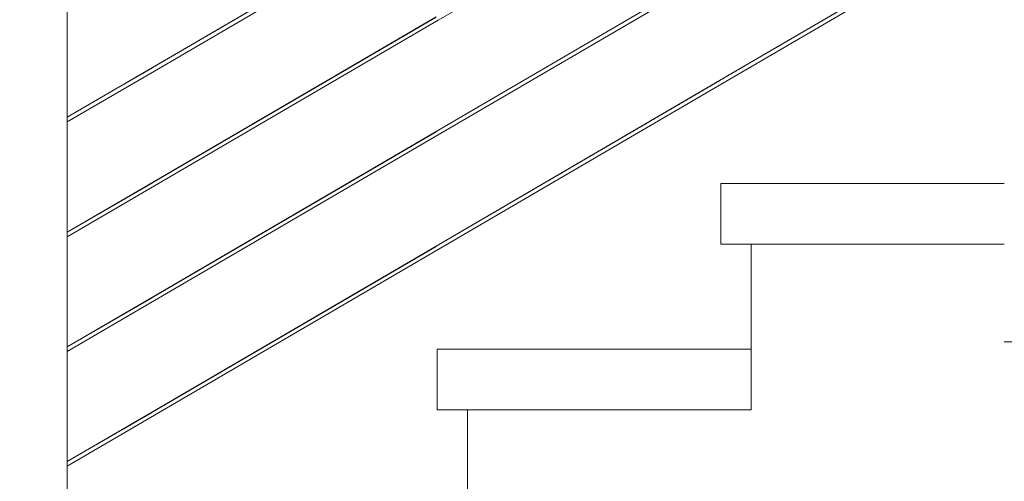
# Model space of a CAD drawing. Header units: millimetres. Extents: x -126680 to -83680, y 18016 to 39016.
# Tile 110 of 121: x -108441 to -107469, y 32454 to 32910. Entities that reach past the tile are written whole.
import ezdxf

# ---------------------------------------------------------------- set-up
doc = ezdxf.new("R2010")
doc.units = ezdxf.units.MM
doc.header["$MEASUREMENT"] = 0
doc.linetypes.add('Wipeout_Contour', pattern=[1000, 0, -1000])
doc.layers.add('Nowe_Konstrukcja - Schody', color=7, linetype='Continuous')
doc.layers.add('Nowe_Konstrukcja - Schody_Nr_pióra__101', color=250, linetype='Continuous', lineweight=13, true_color=0x333333)
doc.layers.add('Nowe_Konstrukcja - Schody_Nr_pióra__3', color=7, linetype='Continuous', lineweight=13)
doc.layers.add('Nowe_Konstrukcja - Ściany zew_Nr_pióra__3', color=7, linetype='Continuous', lineweight=13)

msp = doc.modelspace()

# ---------------------------------------------------------------- wipeouts: each hides what was drawn before it
at = {"color": 254, "linetype": 'Wipeout_Contour', "lineweight": 0, "ltscale": 453042.20426}
msp.add_wipeout([(-108443.98, 32257.74), (-108393.98, 32257.74), (-108393.98, 33257.09), (-108443.98, 33257.09)], dxfattribs=at).dxf.layer = 'Nowe_Konstrukcja - Schody'

# ---------------------------------------------------------------- next in the draw order: wipeouts: each hides what was drawn before it
at = {"color": 254, "linetype": 'Wipeout_Contour', "lineweight": 0, "ltscale": 452480.351338}
msp.add_wipeout([(-108393.98, 32473.34), (-108393.98, 32471.7), (-108308.98, 32521.37), (-108309.69, 32522.59)], dxfattribs=at).dxf.layer = 'Nowe_Konstrukcja - Schody'

# ---------------------------------------------------------------- next in the draw order: wipeouts: each hides what was drawn before it
at = {"color": 254, "linetype": 'Wipeout_Contour', "lineweight": 0, "ltscale": 452477.342148}
msp.add_wipeout([(-108393.98, 32471.7), (-108393.98, 32470.06), (-108308.27, 32520.15), (-108308.98, 32521.37)], dxfattribs=at).dxf.layer = 'Nowe_Konstrukcja - Schody'

# ---------------------------------------------------------------- next in the draw order: wipeouts: each hides what was drawn before it
at = {"color": 254, "linetype": 'Wipeout_Contour', "lineweight": 0, "ltscale": 452475.217643}
msp.add_wipeout([(-108393.98, 32470.06), (-108393.98, 32469.38), (-108307.97, 32519.65), (-108308.27, 32520.15)], dxfattribs=at).dxf.layer = 'Nowe_Konstrukcja - Schody'

# ---------------------------------------------------------------- next in the draw order: wipeouts: each hides what was drawn before it
at = {"color": 254, "linetype": 'Wipeout_Contour', "lineweight": 0, "ltscale": 452482.482537}
msp.add_wipeout([(-108393.98, 32474.01), (-108393.98, 32473.34), (-108309.69, 32522.59), (-108309.99, 32523.1)], dxfattribs=at).dxf.layer = 'Nowe_Konstrukcja - Schody'

# ---------------------------------------------------------------- next in the draw order: wipeouts: each hides what was drawn before it
at = {"color": 254, "linetype": 'Wipeout_Contour', "lineweight": 0, "ltscale": 451904.902675}
msp.add_wipeout([(-108309.69, 32522.59), (-108308.98, 32521.37), (-108028.98, 32685.01), (-108029.69, 32686.23)], dxfattribs=at).dxf.layer = 'Nowe_Konstrukcja - Schody'

# ---------------------------------------------------------------- next in the draw order: wipeouts: each hides what was drawn before it
at = {"color": 254, "linetype": 'Wipeout_Contour', "lineweight": 0, "ltscale": 451900.760396}
msp.add_wipeout([(-108308.98, 32521.37), (-108308.27, 32520.15), (-108028.27, 32683.79), (-108028.98, 32685.01)], dxfattribs=at).dxf.layer = 'Nowe_Konstrukcja - Schody'

# ---------------------------------------------------------------- next in the draw order: wipeouts: each hides what was drawn before it
at = {"color": 254, "linetype": 'Wipeout_Contour', "lineweight": 0, "ltscale": 451897.831373}
msp.add_wipeout([(-108308.27, 32520.15), (-108307.97, 32519.65), (-108027.97, 32683.28), (-108028.27, 32683.79)], dxfattribs=at).dxf.layer = 'Nowe_Konstrukcja - Schody'

# ---------------------------------------------------------------- next in the draw order: wipeouts: each hides what was drawn before it
at = {"color": 254, "linetype": 'Wipeout_Contour', "lineweight": 0, "ltscale": 451907.831718}
msp.add_wipeout([(-108309.99, 32523.1), (-108309.69, 32522.59), (-108029.69, 32686.23), (-108029.99, 32686.74)], dxfattribs=at).dxf.layer = 'Nowe_Konstrukcja - Schody'

# ---------------------------------------------------------------- next in the draw order: linework, layer by layer
at = {"layer": 'Nowe_Konstrukcja - Schody_Nr_pióra__101', "color": 250, "linetype": 'Continuous', "lineweight": 13, "true_color": 0x333333}
for p, q in [((-108393.98, 32474.01), (-108309.99, 32523.1)), ((-108393.98, 32469.38), (-108307.97, 32519.65))]:
    msp.add_line(p, q, dxfattribs=at)

# ---------------------------------------------------------------- next in the draw order: wipeouts: each hides what was drawn before it
at = {"color": 254, "linetype": 'Wipeout_Contour', "lineweight": 0, "ltscale": 451022.4529}
msp.add_wipeout([(-108029.69, 32686.23), (-108028.98, 32685.01), (-107748.98, 32848.65), (-107749.69, 32849.87)], dxfattribs=at).dxf.layer = 'Nowe_Konstrukcja - Schody'
at = {"color": 254, "linetype": 'Wipeout_Contour', "lineweight": 0, "ltscale": 452610.793728}
msp.add_wipeout([(-108393.98, 32586.67), (-108393.98, 32585.03), (-108308.98, 32634.71), (-108309.69, 32635.93)], dxfattribs=at).dxf.layer = 'Nowe_Konstrukcja - Schody'
at = {"color": 254, "linetype": 'Wipeout_Contour', "lineweight": 0, "ltscale": 450717.249242}
msp.add_wipeout([(-108028.98, 32525.01), (-107718.98, 32525.01), (-107718.98, 32585.01), (-108028.98, 32585.01)], dxfattribs=at).dxf.layer = 'Nowe_Konstrukcja - Schody'

# ---------------------------------------------------------------- next in the draw order: linework, layer by layer
at = {"layer": 'Nowe_Konstrukcja - Schody_Nr_pióra__3', "color": 7, "linetype": 'Continuous', "lineweight": 13}
msp.add_line((-108028.98, 32525.01), (-108028.98, 32585.01), dxfattribs=at)

# ---------------------------------------------------------------- next in the draw order: wipeouts: each hides what was drawn before it
at = {"color": 254, "linetype": 'Wipeout_Contour', "lineweight": 0, "ltscale": 451018.302517}
msp.add_wipeout([(-108028.98, 32685.01), (-108028.27, 32683.79), (-107748.27, 32847.43), (-107748.98, 32848.65)], dxfattribs=at).dxf.layer = 'Nowe_Konstrukcja - Schody'
at = {"color": 254, "linetype": 'Wipeout_Contour', "lineweight": 0, "ltscale": 452607.779679}
msp.add_wipeout([(-108393.98, 32585.03), (-108393.98, 32583.39), (-108308.27, 32633.49), (-108308.98, 32634.71)], dxfattribs=at).dxf.layer = 'Nowe_Konstrukcja - Schody'
at = {"color": 254, "linetype": 'Wipeout_Contour', "lineweight": 0, "ltscale": 563187.939767}
msp.add_wipeout([(-107998.98, 32129.72), (-107718.98, 32293.36), (-107718.98, 32525.01), (-107998.98, 32525.01), (-107998.98, 32361.37)], dxfattribs=at).dxf.layer = 'Nowe_Konstrukcja - Schody'

# ---------------------------------------------------------------- next in the draw order: linework, layer by layer
at = {"layer": 'Nowe_Konstrukcja - Schody_Nr_pióra__3', "color": 7, "linetype": 'Continuous', "lineweight": 13}
for p in [(-108028.98, 32525.01), (-107998.98, 32361.37)]:
    msp.add_line(p, (-107998.98, 32525.01), dxfattribs=at)

# ---------------------------------------------------------------- next in the draw order: wipeouts: each hides what was drawn before it
at = {"color": 254, "linetype": 'Wipeout_Contour', "lineweight": 0, "ltscale": 451015.367763}
msp.add_wipeout([(-108028.27, 32683.79), (-108027.97, 32683.28), (-107747.97, 32846.92), (-107748.27, 32847.43)], dxfattribs=at).dxf.layer = 'Nowe_Konstrukcja - Schody'
at = {"color": 254, "linetype": 'Wipeout_Contour', "lineweight": 0, "ltscale": 452605.651732}
msp.add_wipeout([(-108393.98, 32583.39), (-108393.98, 32582.71), (-108307.97, 32632.98), (-108308.27, 32633.49)], dxfattribs=at).dxf.layer = 'Nowe_Konstrukcja - Schody'

# ---------------------------------------------------------------- next in the draw order: wipeouts: each hides what was drawn before it
at = {"color": 254, "linetype": 'Wipeout_Contour', "lineweight": 0, "ltscale": 451025.387674}
msp.add_wipeout([(-108029.99, 32686.74), (-108029.69, 32686.23), (-107749.69, 32849.87), (-107749.99, 32850.37)], dxfattribs=at).dxf.layer = 'Nowe_Konstrukcja - Schody'
at = {"color": 254, "linetype": 'Wipeout_Contour', "lineweight": 0, "ltscale": 452612.928358}
msp.add_wipeout([(-108393.98, 32587.35), (-108393.98, 32586.67), (-108309.69, 32635.93), (-108309.99, 32636.43)], dxfattribs=at).dxf.layer = 'Nowe_Konstrukcja - Schody'

# ---------------------------------------------------------------- next in the draw order: wipeouts: each hides what was drawn before it
at = {"color": 254, "linetype": 'Wipeout_Contour', "lineweight": 0, "ltscale": 450180.673103}
msp.add_wipeout([(-107749.69, 32849.87), (-107748.98, 32848.65), (-107493.98, 32997.67), (-107493.98, 32999.31)], dxfattribs=at).dxf.layer = 'Nowe_Konstrukcja - Schody'
at = {"color": 254, "linetype": 'Wipeout_Contour', "lineweight": 0, "ltscale": 452035.938945}
msp.add_wipeout([(-108309.69, 32635.93), (-108308.98, 32634.71), (-108028.98, 32798.34), (-108029.69, 32799.56)], dxfattribs=at).dxf.layer = 'Nowe_Konstrukcja - Schody'
at = {"color": 254, "linetype": 'Wipeout_Contour', "lineweight": 0, "ltscale": 449892.5172}
msp.add_wipeout([(-107748.98, 32688.64), (-107468.98, 32688.64), (-107468.98, 32748.64), (-107748.98, 32748.64)], dxfattribs=at).dxf.layer = 'Nowe_Konstrukcja - Schody'

# ---------------------------------------------------------------- next in the draw order: linework, layer by layer
at = {"layer": 'Nowe_Konstrukcja - Schody_Nr_pióra__3', "color": 7, "linetype": 'Continuous', "lineweight": 13}
for p, q in [((-107748.98, 32748.64), (-107468.98, 32748.64)), ((-107748.98, 32688.64), (-107748.98, 32748.64))]:
    msp.add_line(p, q, dxfattribs=at)

# ---------------------------------------------------------------- next in the draw order: wipeouts: each hides what was drawn before it
at = {"color": 254, "linetype": 'Wipeout_Contour', "lineweight": 0, "ltscale": 450177.634517}
msp.add_wipeout([(-107748.98, 32848.65), (-107748.27, 32847.43), (-107493.98, 32996.03), (-107493.98, 32997.67)], dxfattribs=at).dxf.layer = 'Nowe_Konstrukcja - Schody'
at = {"color": 254, "linetype": 'Wipeout_Contour', "lineweight": 0, "ltscale": 452031.792969}
msp.add_wipeout([(-108308.98, 32634.71), (-108308.27, 32633.49), (-108028.27, 32797.12), (-108028.98, 32798.34)], dxfattribs=at).dxf.layer = 'Nowe_Konstrukcja - Schody'
at = {"color": 254, "linetype": 'Wipeout_Contour', "lineweight": 0, "ltscale": 562135.684304}
msp.add_wipeout([(-107718.98, 32293.36), (-107468.98, 32439.46), (-107468.98, 32688.64), (-107718.98, 32688.64), (-107718.98, 32525.01)], dxfattribs=at).dxf.layer = 'Nowe_Konstrukcja - Schody'

# ---------------------------------------------------------------- next in the draw order: linework, layer by layer
at = {"layer": 'Nowe_Konstrukcja - Schody_Nr_pióra__3', "color": 7, "linetype": 'Continuous', "lineweight": 13}
for p, q in [((-107748.98, 32688.64), (-107718.98, 32688.64)), ((-107718.98, 32525.01), (-107718.98, 32688.64)), ((-107718.98, 32688.64), (-107468.98, 32688.64)), ((-108028.98, 32585.01), (-107718.98, 32585.01)), ((-107998.98, 32525.01), (-107718.98, 32525.01))]:
    msp.add_line(p, q, dxfattribs=at)
at = {"layer": 'Nowe_Konstrukcja - Ściany zew_Nr_pióra__3', "color": 7, "linetype": 'Continuous', "lineweight": 13}
msp.add_line((-107468.98, 32592.28), (-105849.51, 32592.28), dxfattribs=at)

# ---------------------------------------------------------------- next in the draw order: wipeouts: each hides what was drawn before it
at = {"color": 254, "linetype": 'Wipeout_Contour', "lineweight": 0, "ltscale": 450175.484845}
msp.add_wipeout([(-107748.27, 32847.43), (-107747.97, 32846.92), (-107493.98, 32995.36), (-107493.98, 32996.03)], dxfattribs=at).dxf.layer = 'Nowe_Konstrukcja - Schody'
at = {"color": 254, "linetype": 'Wipeout_Contour', "lineweight": 0, "ltscale": 452028.861331}
msp.add_wipeout([(-108308.27, 32633.49), (-108307.97, 32632.98), (-108027.97, 32796.62), (-108028.27, 32797.12)], dxfattribs=at).dxf.layer = 'Nowe_Konstrukcja - Schody'

# ---------------------------------------------------------------- next in the draw order: wipeouts: each hides what was drawn before it
at = {"color": 254, "linetype": 'Wipeout_Contour', "lineweight": 0, "ltscale": 450182.820641}
msp.add_wipeout([(-107749.99, 32850.37), (-107749.69, 32849.87), (-107493.98, 32999.31), (-107493.98, 32999.99)], dxfattribs=at).dxf.layer = 'Nowe_Konstrukcja - Schody'
at = {"color": 254, "linetype": 'Wipeout_Contour', "lineweight": 0, "ltscale": 452038.870602}
msp.add_wipeout([(-108309.99, 32636.43), (-108309.69, 32635.93), (-108029.69, 32799.56), (-108029.99, 32800.07)], dxfattribs=at).dxf.layer = 'Nowe_Konstrukcja - Schody'

# ---------------------------------------------------------------- next in the draw order: linework, layer by layer
at = {"layer": 'Nowe_Konstrukcja - Schody_Nr_pióra__101', "color": 250, "linetype": 'Continuous', "lineweight": 13, "true_color": 0x333333}
for p, q in [((-108309.99, 32523.1), (-108029.99, 32686.74)), ((-108307.97, 32519.65), (-108027.97, 32683.28)), ((-108393.98, 32587.35), (-108309.99, 32636.43)), ((-108393.98, 32582.71), (-108307.97, 32632.98))]:
    msp.add_line(p, q, dxfattribs=at)

# ---------------------------------------------------------------- next in the draw order: wipeouts: each hides what was drawn before it
at = {"color": 254, "linetype": 'Wipeout_Contour', "lineweight": 0, "ltscale": 451154.403184}
msp.add_wipeout([(-108029.69, 32799.56), (-108028.98, 32798.34), (-107748.98, 32961.98), (-107749.69, 32963.2)], dxfattribs=at).dxf.layer = 'Nowe_Konstrukcja - Schody'
at = {"color": 254, "linetype": 'Wipeout_Contour', "lineweight": 0, "ltscale": 452741.652457}
msp.add_wipeout([(-108393.98, 32700), (-108393.98, 32698.36), (-108308.98, 32748.04), (-108309.69, 32749.26)], dxfattribs=at).dxf.layer = 'Nowe_Konstrukcja - Schody'

# ---------------------------------------------------------------- next in the draw order: wipeouts: each hides what was drawn before it
at = {"color": 254, "linetype": 'Wipeout_Contour', "lineweight": 0, "ltscale": 451150.249107}
msp.add_wipeout([(-108028.98, 32798.34), (-108028.27, 32797.12), (-107748.27, 32960.76), (-107748.98, 32961.98)], dxfattribs=at).dxf.layer = 'Nowe_Konstrukcja - Schody'
at = {"color": 254, "linetype": 'Wipeout_Contour', "lineweight": 0, "ltscale": 452738.633559}
msp.add_wipeout([(-108393.98, 32698.36), (-108393.98, 32696.73), (-108308.27, 32746.82), (-108308.98, 32748.04)], dxfattribs=at).dxf.layer = 'Nowe_Konstrukcja - Schody'

# ---------------------------------------------------------------- next in the draw order: wipeouts: each hides what was drawn before it
at = {"color": 254, "linetype": 'Wipeout_Contour', "lineweight": 0, "ltscale": 451147.311741}
msp.add_wipeout([(-108028.27, 32797.12), (-108027.97, 32796.62), (-107747.97, 32960.25), (-107748.27, 32960.76)], dxfattribs=at).dxf.layer = 'Nowe_Konstrukcja - Schody'
at = {"color": 254, "linetype": 'Wipeout_Contour', "lineweight": 0, "ltscale": 452736.50217}
msp.add_wipeout([(-108393.98, 32696.73), (-108393.98, 32696.05), (-108307.97, 32746.31), (-108308.27, 32746.82)], dxfattribs=at).dxf.layer = 'Nowe_Konstrukcja - Schody'

# ---------------------------------------------------------------- next in the draw order: wipeouts: each hides what was drawn before it
at = {"color": 254, "linetype": 'Wipeout_Contour', "lineweight": 0, "ltscale": 451157.340569}
msp.add_wipeout([(-108029.99, 32800.07), (-108029.69, 32799.56), (-107749.69, 32963.2), (-107749.99, 32963.71)], dxfattribs=at).dxf.layer = 'Nowe_Konstrukcja - Schody'
at = {"color": 254, "linetype": 'Wipeout_Contour', "lineweight": 0, "ltscale": 452743.790513}
msp.add_wipeout([(-108393.98, 32700.68), (-108393.98, 32700), (-108309.69, 32749.26), (-108309.99, 32749.77)], dxfattribs=at).dxf.layer = 'Nowe_Konstrukcja - Schody'

# ---------------------------------------------------------------- next in the draw order: wipeouts: each hides what was drawn before it
at = {"color": 254, "linetype": 'Wipeout_Contour', "lineweight": 0, "ltscale": 452167.391743}
msp.add_wipeout([(-108309.69, 32749.26), (-108308.98, 32748.04), (-108028.98, 32911.68), (-108029.69, 32912.9)], dxfattribs=at).dxf.layer = 'Nowe_Konstrukcja - Schody'

# ---------------------------------------------------------------- next in the draw order: wipeouts: each hides what was drawn before it
at = {"color": 254, "linetype": 'Wipeout_Contour', "lineweight": 0, "ltscale": 452163.242076}
msp.add_wipeout([(-108308.98, 32748.04), (-108308.27, 32746.82), (-108028.27, 32910.46), (-108028.98, 32911.68)], dxfattribs=at).dxf.layer = 'Nowe_Konstrukcja - Schody'

# ---------------------------------------------------------------- next in the draw order: wipeouts: each hides what was drawn before it
at = {"color": 254, "linetype": 'Wipeout_Contour', "lineweight": 0, "ltscale": 452160.307829}
msp.add_wipeout([(-108308.27, 32746.82), (-108307.97, 32746.31), (-108027.97, 32909.95), (-108028.27, 32910.46)], dxfattribs=at).dxf.layer = 'Nowe_Konstrukcja - Schody'

# ---------------------------------------------------------------- next in the draw order: wipeouts: each hides what was drawn before it
at = {"color": 254, "linetype": 'Wipeout_Contour', "lineweight": 0, "ltscale": 452170.326011}
msp.add_wipeout([(-108309.99, 32749.77), (-108309.69, 32749.26), (-108029.69, 32912.9), (-108029.99, 32913.4)], dxfattribs=at).dxf.layer = 'Nowe_Konstrukcja - Schody'

# ---------------------------------------------------------------- next in the draw order: linework, layer by layer
at = {"layer": 'Nowe_Konstrukcja - Schody_Nr_pióra__101', "color": 250, "linetype": 'Continuous', "lineweight": 13, "true_color": 0x333333}
for p, q in [((-108029.99, 32686.74), (-107749.99, 32850.37)), ((-108027.97, 32683.28), (-107747.97, 32846.92)), ((-108309.99, 32636.43), (-108029.99, 32800.07)), ((-108307.97, 32632.98), (-108027.97, 32796.62)), ((-108393.98, 32700.68), (-108309.99, 32749.77)), ((-108393.98, 32696.05), (-108307.97, 32746.31))]:
    msp.add_line(p, q, dxfattribs=at)

# ---------------------------------------------------------------- next in the draw order: wipeouts: each hides what was drawn before it
at = {"color": 254, "linetype": 'Wipeout_Contour', "lineweight": 0, "ltscale": 451279.672538}
msp.add_wipeout([(-108028.27, 32910.46), (-108027.97, 32909.95), (-107747.97, 33073.59), (-107748.27, 33074.09)], dxfattribs=at).dxf.layer = 'Nowe_Konstrukcja - Schody'
at = {"color": 254, "linetype": 'Wipeout_Contour', "lineweight": 0, "ltscale": 452872.927169}
msp.add_wipeout([(-108393.98, 32813.34), (-108393.98, 32811.7), (-108308.98, 32861.37), (-108309.69, 32862.59)], dxfattribs=at).dxf.layer = 'Nowe_Konstrukcja - Schody'

# ---------------------------------------------------------------- next in the draw order: linework, layer by layer
at = {"layer": 'Nowe_Konstrukcja - Schody_Nr_pióra__101', "color": 250, "linetype": 'Continuous', "lineweight": 13, "true_color": 0x333333}
for p, q in [((-107749.99, 32850.37), (-107493.98, 32999.99)), ((-107747.97, 32846.92), (-107493.98, 32995.36))]:
    msp.add_line(p, q, dxfattribs=at)

# ---------------------------------------------------------------- next in the draw order: wipeouts: each hides what was drawn before it
at = {"color": 254, "linetype": 'Wipeout_Contour', "lineweight": 0, "ltscale": 452869.903423}
msp.add_wipeout([(-108393.98, 32811.7), (-108393.98, 32810.06), (-108308.27, 32860.15), (-108308.98, 32861.37)], dxfattribs=at).dxf.layer = 'Nowe_Konstrukcja - Schody'

# ---------------------------------------------------------------- next in the draw order: wipeouts: each hides what was drawn before it
at = {"color": 254, "linetype": 'Wipeout_Contour', "lineweight": 0, "ltscale": 452867.768604}
msp.add_wipeout([(-108393.98, 32810.06), (-108393.98, 32809.38), (-108307.97, 32859.65), (-108308.27, 32860.15)], dxfattribs=at).dxf.layer = 'Nowe_Konstrukcja - Schody'

# ---------------------------------------------------------------- next in the draw order: wipeouts: each hides what was drawn before it
at = {"color": 254, "linetype": 'Wipeout_Contour', "lineweight": 0, "ltscale": 452875.068652}
msp.add_wipeout([(-108393.98, 32814.01), (-108393.98, 32813.34), (-108309.69, 32862.59), (-108309.99, 32863.1)], dxfattribs=at).dxf.layer = 'Nowe_Konstrukcja - Schody'

# ---------------------------------------------------------------- next in the draw order: linework, layer by layer
at = {"layer": 'Nowe_Konstrukcja - Schody_Nr_pióra__101', "color": 250, "linetype": 'Continuous', "lineweight": 13, "true_color": 0x333333}
msp.add_line((-108393.98, 32257.74), (-108393.98, 33257.09), dxfattribs=at)

# ---------------------------------------------------------------- next in the draw order: wipeouts: each hides what was drawn before it
at = {"color": 254, "linetype": 'Wipeout_Contour', "lineweight": 0, "ltscale": 452299.260707}
msp.add_wipeout([(-108309.69, 32862.59), (-108308.98, 32861.37), (-108028.98, 33025.01), (-108029.69, 33026.23)], dxfattribs=at).dxf.layer = 'Nowe_Konstrukcja - Schody'

# ---------------------------------------------------------------- next in the draw order: wipeouts: each hides what was drawn before it
at = {"color": 254, "linetype": 'Wipeout_Contour', "lineweight": 0, "ltscale": 452295.107355}
msp.add_wipeout([(-108308.98, 32861.37), (-108308.27, 32860.15), (-108028.27, 33023.79), (-108028.98, 33025.01)], dxfattribs=at).dxf.layer = 'Nowe_Konstrukcja - Schody'

# ---------------------------------------------------------------- next in the draw order: wipeouts: each hides what was drawn before it
at = {"color": 254, "linetype": 'Wipeout_Contour', "lineweight": 0, "ltscale": 452292.170501}
msp.add_wipeout([(-108308.27, 32860.15), (-108307.97, 32859.65), (-108027.97, 33023.28), (-108028.27, 33023.79)], dxfattribs=at).dxf.layer = 'Nowe_Konstrukcja - Schody'

# ---------------------------------------------------------------- next in the draw order: wipeouts: each hides what was drawn before it
at = {"color": 254, "linetype": 'Wipeout_Contour', "lineweight": 0, "ltscale": 452302.197581}
msp.add_wipeout([(-108309.99, 32863.1), (-108309.69, 32862.59), (-108029.69, 33026.23), (-108029.99, 33026.74)], dxfattribs=at).dxf.layer = 'Nowe_Konstrukcja - Schody'

# ---------------------------------------------------------------- next in the draw order: linework, layer by layer
at = {"layer": 'Nowe_Konstrukcja - Schody_Nr_pióra__101', "color": 250, "linetype": 'Continuous', "lineweight": 13, "true_color": 0x333333}
for p, q in [((-108027.97, 32909.95), (-107747.97, 33073.59)), ((-108309.99, 32863.1), (-108029.99, 33026.74)), ((-108307.97, 32859.65), (-108027.97, 33023.28)), ((-108029.99, 32800.07), (-107749.99, 32963.71)), ((-108027.97, 32796.62), (-107747.97, 32960.25)), ((-108309.99, 32749.77), (-108029.99, 32913.4)), ((-108307.97, 32746.31), (-108027.97, 32909.95)), ((-108393.98, 32814.01), (-108309.99, 32863.1)), ((-108393.98, 32809.38), (-108307.97, 32859.65))]:
    msp.add_line(p, q, dxfattribs=at)

doc.saveas('drawing.dxf')
